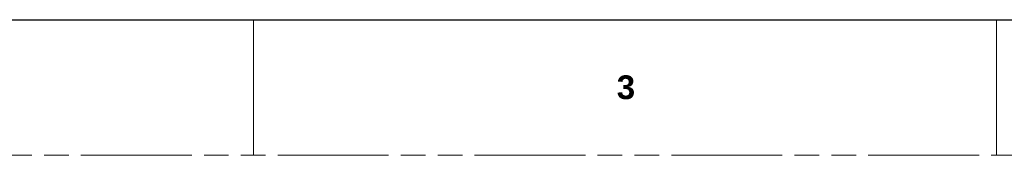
# Model space of a CAD drawing. Header units: millimetres. Extents: x 3925 to 5043, y -86 to 778.
# Tile 57 of 113: x 4579 to 4765, y -86 to -61. Entities that reach past the tile are written whole.
import ezdxf

# ---------------------------------------------------------------- set-up
doc = ezdxf.new("R2010")
doc.units = ezdxf.units.MM
doc.header["$LTSCALE"] = 46.255
doc.linetypes.add('PHANTOM', pattern=[0.8, 0.45, -0.05, 0.1, -0.05, 0.1, -0.05])
doc.layers.get('0').update_dxf_attribs({"linetype": 'CONTINUOUS'})
doc.styles.add('SLDTEXTSTYLE0', font='arialbd.ttf', dxfattribs={"height": 5.5})

msp = doc.modelspace()

# ---------------------------------------------------------------- linework, layer by layer
at = {"color": 7, "linetype": 'Continuous', "lineweight": 30}
msp.add_line((3937.6114, -60.6394), (5029.8114, -60.6394), dxfattribs=at)
at = {"color": 7, "linetype": 'Continuous', "lineweight": 0}
for p, q in [((4623.4114, -60.6394), (4623.4114, -86.0394)), ((4709.1364, -60.6394), (4772.6364, -60.6394)), ((4763.1114, -60.6394), (4763.1114, -86.0394))]:
    msp.add_line(p, q, dxfattribs=at)
at = {"color": 7, "linetype": 'PHANTOM', "lineweight": 0}
msp.add_line((3924.9114, -86.0394), (5042.5114, -86.0394), dxfattribs=at)

# ---------------------------------------------------------------- texts
at = {"color": 7, "linetype": 'Continuous', "lineweight": 0, "insert": (4691.7057, -71.0667), "char_height": 4.445, "attachment_point": 1, "style": 'SLDTEXTSTYLE0'}
msp.add_mtext('3', dxfattribs=at)

doc.saveas('drawing.dxf')
